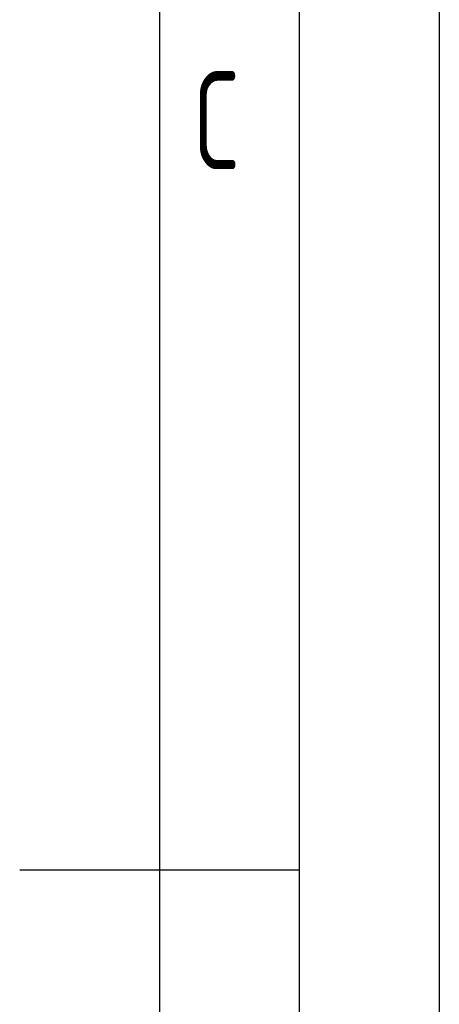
# Model space of a CAD drawing. Header units: millimetres. Extents: x 0 to 8400, y 0 to 5940.
# Tile 51 of 54: x 8100 to 8400, y 2874 to 3577. Entities that reach past the tile are written whole.
import ezdxf

# ---------------------------------------------------------------- set-up
doc = ezdxf.new("R2010")
doc.units = ezdxf.units.MM
doc.header["$LTSCALE"] = 20
doc.layers.get('0').update_dxf_attribs({"linetype": 'CONTINUOUS'})
doc.layers.add('KSB-BLATTRAND', color=2, linetype='CONTINUOUS')
doc.styles.get("Standard").update_dxf_attribs({"font": 'ISOCP.SHX'})

# ---------------------------------------------------------------- blocks, each defined once
blk = doc.blocks.new('Rahmen_A3')
at = {"color": 1, "ltscale": 150}
for p, q in [((420, 297), (420, 0)), ((410, 287), (410, 5))]:
    blk.add_line(p, q, dxfattribs=at)
at = {"color": 3, "ltscale": 150}
for p, q in [((415, 5), (415, 292)), ((405, 148.5), (415, 148.5))]:
    blk.add_line(p, q, dxfattribs=at)
at = {"color": 1, "ltscale": 150, "width": 0.75}
blk.add_text('C', height=3.5, dxfattribs=at).set_placement((411.1875, 173.5))

msp = doc.modelspace()

# ---------------------------------------------------------------- block references
at = {"layer": 'KSB-BLATTRAND', "xscale": 20, "yscale": 20, "zscale": 20}
msp.add_blockref('Rahmen_A3', (0, 0), dxfattribs=at)

doc.saveas('drawing.dxf')
